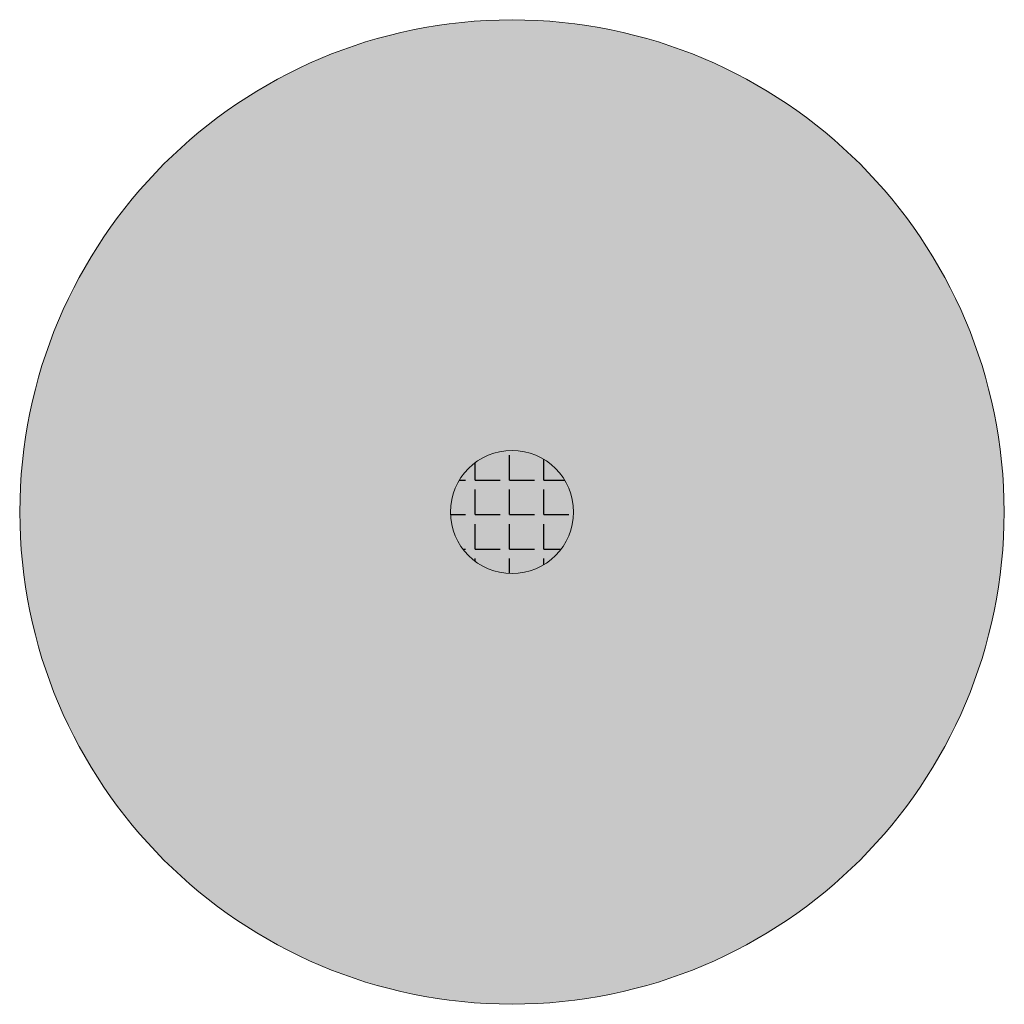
# Model space of a CAD drawing. Header units: metres. Extents: x 163628 to 167676, y 402708 to 405373.
# Tile 195 of 256: x 165483.7 to 165487.7, y 403886.92 to 403890.92. Entities that reach past the tile are written whole.
import ezdxf

# ---------------------------------------------------------------- set-up
doc = ezdxf.new("R2010")
doc.units = ezdxf.units.M
doc.layers.get('0').update_dxf_attribs({"lineweight": 25})
doc.layers.add('X-CA190022.004-UO-DWM_Beplanting$0$B-WE-GR-BOOM-S AFKOMSTIG UIT BGT', color=252, linetype='Continuous', lineweight=0)
doc.layers.add('X-CA190022.004-UO-DWM_Beplanting$0$B-WE-GR-BOOM-S AFKOMSTIG UIT BOMENBESTAND GEMEENTE', color=252, linetype='Continuous')
doc.layers.add('X-CA190022.004-UO-DWM_Beplanting$0$N-GV-GR-GRAS-A-200', color=7, linetype='Continuous')

# ---------------------------------------------------------------- blocks, each defined once
blk = doc.blocks.new('X-CA190022.004-UO-DWM_Beplanting$0$SGR-BOOM_01-SO')
at = {"linetype": 'ByBlock', "lineweight": 18}
h = blk.add_hatch(color=0, dxfattribs=at)
h.dxf.hatch_style = 1
edge = h.paths.add_edge_path()
edge.add_arc((0, 0), 0.25, 0, 360)
at = {"color": 0, "linetype": 'ByBlock', "lineweight": 18}
for radius in [2, 0.25]:
    blk.add_circle((0, 0), radius, dxfattribs=at)
blk = doc.blocks.new('X-CA190022.004-UO-DWM_Beplanting$0$IMGEOBoom')
at = {"transparency": 33554457}
h = blk.add_hatch(color=256, dxfattribs=at)
h.dxf.hatch_style = 1
edge = h.paths.add_edge_path()
edge.add_arc((0, 0), 100, 0, 360)
edge = h.paths.add_edge_path(flags=17)
edge.add_arc((0, 0), 12.5, 0, 360)
h = blk.add_hatch()
h.set_pattern_fill('ANGLE', color=256)
h.set_pattern_definition([(0, (0, 0), (0, 6.985), [5.08, -1.905]), (90, (0, 0), (-6.985, 4e-16), [5.08, -1.905])])
edge = h.paths.add_edge_path(flags=17)
edge.add_arc((0, 0), 12.5, 0, 360)
at = {"layer": 'X-CA190022.004-UO-DWM_Beplanting$0$N-GV-GR-GRAS-A-200'}
h = blk.add_hatch(color=256, dxfattribs=at)
h.dxf.hatch_style = 1
edge = h.paths.add_edge_path(flags=17)
edge.add_arc((0, 0), 12.5, 0, 360)
at = {"xscale": 50, "yscale": 50, "zscale": 50}
blk.add_blockref('X-CA190022.004-UO-DWM_Beplanting$0$SGR-BOOM_01-SO', (0, 0), dxfattribs=at)

msp = doc.modelspace()

# ---------------------------------------------------------------- block references
at = {"layer": 'X-CA190022.004-UO-DWM_Beplanting$0$B-WE-GR-BOOM-S AFKOMSTIG UIT BGT', "xscale": 0.02, "yscale": 0.02, "zscale": 0.02}
msp.add_blockref('X-CA190022.004-UO-DWM_Beplanting$0$IMGEOBoom', (165485.697, 403888.916), dxfattribs=at)
at = {"layer": 'X-CA190022.004-UO-DWM_Beplanting$0$B-WE-GR-BOOM-S AFKOMSTIG UIT BOMENBESTAND GEMEENTE', "xscale": 0.02, "yscale": 0.02, "zscale": 0.02}
msp.add_blockref('X-CA190022.004-UO-DWM_Beplanting$0$IMGEOBoom', (165485.697, 403888.916), dxfattribs=at)

doc.saveas('drawing.dxf')
